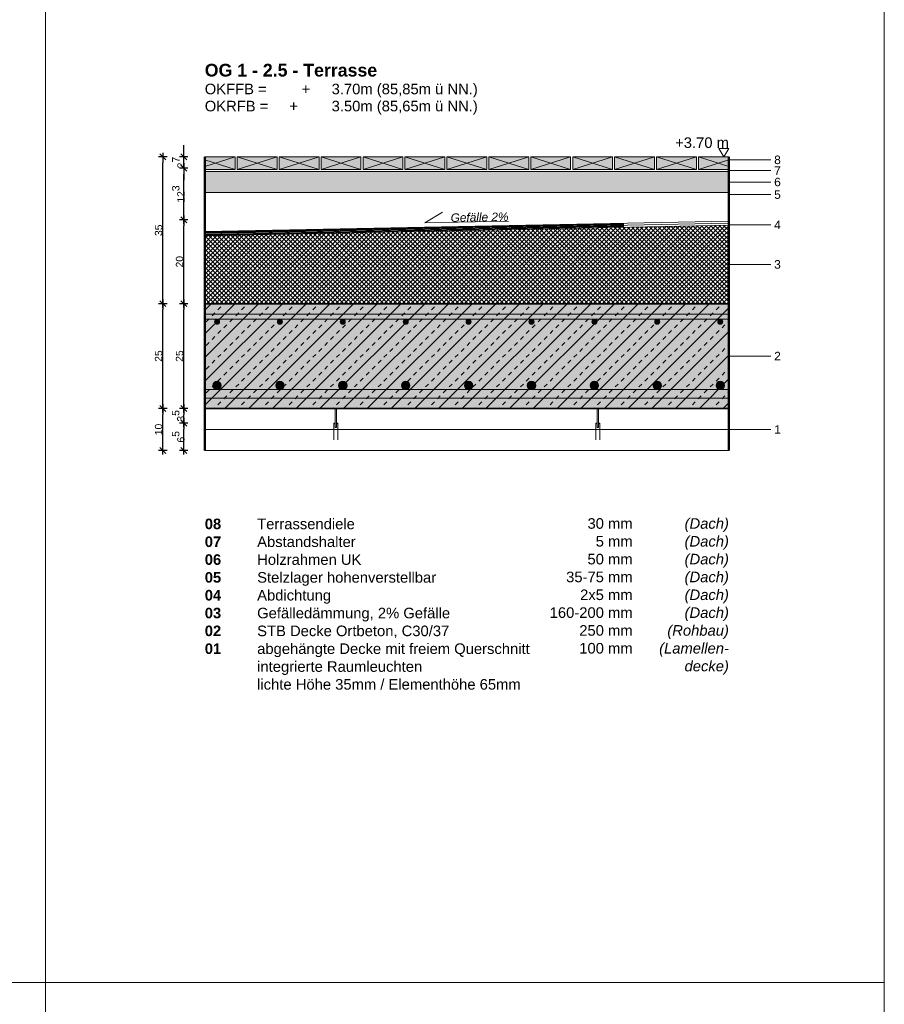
# Model space of a CAD drawing. Header units: metres. Extents: x 0.9 to 30.1, y -10.7 to 8.6.
# Tile 196 of 256: x 13.9 to 16, y -0.7 to 1.7. Entities that reach past the tile are written whole.
import ezdxf

# ---------------------------------------------------------------- set-up
doc = ezdxf.new("R2010")
doc.units = ezdxf.units.M
doc.header["$PDMODE"] = 1
doc.header["$PDSIZE"] = -2
doc.linetypes.add('Dash Style-37', pattern=[2.25, 1, -1.25])
for name, color, linetype, lineweight in [('021_Dachabdichtungsarbeiten-Belag auf Stelzlager', 7, 'Continuous', 13), ('Bemaßung', 7, 'Continuous', 9), ('Keine', 7, 'Continuous', 9)]:
    doc.layers.add(name, color=color, linetype=linetype, lineweight=lineweight)
doc.styles.add('Arial', font='arial.ttf')
doc.styles.add('Arial (bold)', font='arialbd.ttf')
doc.styles.add('Arial (italic)', font='ariali.ttf')
doc.dimstyles.new('boris100', dxfattribs={"dimtxt": 17.652669, "dimasz": 0.001414, "dimexe": 0.001, "dimexo": 0.01, "dimgap": 0.0001, "dimtad": 1, "dimdec": 4, "dimtxsty": 'Arial', "dimblk": 'VW_SLASH', "dimblk1": 'VW_SLASH', "dimblk2": 'VW_SLASH', "dimcen": 0, "dimdle": 0.001, "dimadec": 3, "dimazin": 0, "dimtfac": 0.8, "dimtdec": 4, "dimtix": 1, "dimtmove": 0, "dimatfit": 0, "dimldrblk": 'VW_FILLEDARROW', "dimfxl": 0.001, "dimfxlon": 1, "dimfrac": 2, "dimtolj": 1, "dimarcsym": 0})

# ---------------------------------------------------------------- blocks, each defined once
blk = doc.blocks.new('Group-16')
at = {"layer": '021_Dachabdichtungsarbeiten-Belag auf Stelzlager', "linetype": 'Continuous', "lineweight": 0, "transparency": 33554687}
blk.add_hatch(color=7, dxfattribs=at).paths.add_polyline_path([(14.3794, 1.3689), (14.4519, 1.3689), (14.4519, 1.3389), (14.3794, 1.3389)])
at = {"layer": '021_Dachabdichtungsarbeiten-Belag auf Stelzlager', "color": 8, "linetype": 'Continuous', "lineweight": 9, "transparency": 33554687}
for p, q in [((14.3794, 1.346), (14.4519, 1.3689)), ((14.3794, 1.3618), (14.4519, 1.3389))]:
    blk.add_line(p, q, dxfattribs=at)
at = {"layer": '021_Dachabdichtungsarbeiten-Belag auf Stelzlager', "color": 7, "linetype": 'Continuous', "lineweight": 18, "transparency": 33554687, "flags": 128}
blk.add_lwpolyline([(14.3794, 1.3689), (14.4519, 1.3689), (14.4519, 1.3389), (14.3794, 1.3389)], close=True, dxfattribs=at)
blk = doc.blocks.new('Group-17')
at = {"layer": '021_Dachabdichtungsarbeiten-Belag auf Stelzlager', "linetype": 'Continuous', "lineweight": 0, "transparency": 33554687}
blk.add_hatch(color=7, dxfattribs=at).paths.add_polyline_path([(15.2569, 1.3689), (15.3519, 1.3689), (15.3519, 1.3389), (15.2569, 1.3389)])
at = {"layer": '021_Dachabdichtungsarbeiten-Belag auf Stelzlager', "color": 8, "linetype": 'Continuous', "lineweight": 9, "transparency": 33554687}
for p, q in [((15.2569, 1.3689), (15.3519, 1.3389)), ((15.2569, 1.3389), (15.3519, 1.3689))]:
    blk.add_line(p, q, dxfattribs=at)
at = {"layer": '021_Dachabdichtungsarbeiten-Belag auf Stelzlager', "color": 7, "linetype": 'Continuous', "lineweight": 18, "transparency": 33554687, "flags": 128}
blk.add_lwpolyline([(15.2569, 1.3689), (15.3519, 1.3689), (15.3519, 1.3389), (15.2569, 1.3389)], close=True, dxfattribs=at)
blk = doc.blocks.new('Group-18')
at = {"layer": '021_Dachabdichtungsarbeiten-Belag auf Stelzlager', "linetype": 'Continuous', "lineweight": 0, "transparency": 33554687}
blk.add_hatch(color=7, dxfattribs=at).paths.add_polyline_path([(15.3569, 1.3689), (15.4519, 1.3689), (15.4519, 1.3389), (15.3569, 1.3389)])
at = {"layer": '021_Dachabdichtungsarbeiten-Belag auf Stelzlager', "color": 8, "linetype": 'Continuous', "lineweight": 9, "transparency": 33554687}
for p, q in [((15.3569, 1.3689), (15.4519, 1.3389)), ((15.3569, 1.3389), (15.4519, 1.3689))]:
    blk.add_line(p, q, dxfattribs=at)
at = {"layer": '021_Dachabdichtungsarbeiten-Belag auf Stelzlager', "color": 7, "linetype": 'Continuous', "lineweight": 18, "transparency": 33554687, "flags": 128}
blk.add_lwpolyline([(15.3569, 1.3689), (15.4519, 1.3689), (15.4519, 1.3389), (15.3569, 1.3389)], close=True, dxfattribs=at)
blk = doc.blocks.new('Group-19')
at = {"layer": '021_Dachabdichtungsarbeiten-Belag auf Stelzlager', "linetype": 'Continuous', "lineweight": 0, "transparency": 33554687}
blk.add_hatch(color=7, dxfattribs=at).paths.add_polyline_path([(15.4569, 1.3689), (15.5519, 1.3689), (15.5519, 1.3389), (15.4569, 1.3389)])
at = {"layer": '021_Dachabdichtungsarbeiten-Belag auf Stelzlager', "color": 8, "linetype": 'Continuous', "lineweight": 9, "transparency": 33554687}
for p, q in [((15.4569, 1.3689), (15.5519, 1.3389)), ((15.4569, 1.3389), (15.5519, 1.3689))]:
    blk.add_line(p, q, dxfattribs=at)
at = {"layer": '021_Dachabdichtungsarbeiten-Belag auf Stelzlager', "color": 7, "linetype": 'Continuous', "lineweight": 18, "transparency": 33554687, "flags": 128}
blk.add_lwpolyline([(15.4569, 1.3689), (15.5519, 1.3689), (15.5519, 1.3389), (15.4569, 1.3389)], close=True, dxfattribs=at)
blk = doc.blocks.new('Group-20')
at = {"layer": '021_Dachabdichtungsarbeiten-Belag auf Stelzlager', "linetype": 'Continuous', "lineweight": 0, "transparency": 33554687}
blk.add_hatch(color=7, dxfattribs=at).paths.add_polyline_path([(15.5569, 1.3689), (15.6294, 1.3689), (15.6294, 1.3389), (15.5569, 1.3389)])
at = {"layer": '021_Dachabdichtungsarbeiten-Belag auf Stelzlager', "color": 8, "linetype": 'Continuous', "lineweight": 9, "transparency": 33554687}
for p, q in [((15.5569, 1.3689), (15.6294, 1.346)), ((15.5569, 1.3389), (15.6294, 1.3618))]:
    blk.add_line(p, q, dxfattribs=at)
at = {"layer": '021_Dachabdichtungsarbeiten-Belag auf Stelzlager', "color": 7, "linetype": 'Continuous', "lineweight": 18, "transparency": 33554687, "flags": 128}
blk.add_lwpolyline([(15.5569, 1.3689), (15.6294, 1.3689), (15.6294, 1.3389), (15.5569, 1.3389)], close=True, dxfattribs=at)
blk = doc.blocks.new('Group-21')
at = {"layer": '021_Dachabdichtungsarbeiten-Belag auf Stelzlager', "linetype": 'Continuous', "lineweight": 0, "transparency": 33554687}
blk.add_hatch(color=7, dxfattribs=at).paths.add_polyline_path([(14.9569, 1.3689), (15.0519, 1.3689), (15.0519, 1.3389), (14.9569, 1.3389)])
at = {"layer": '021_Dachabdichtungsarbeiten-Belag auf Stelzlager', "color": 8, "linetype": 'Continuous', "lineweight": 9, "transparency": 33554687}
for p, q in [((14.9569, 1.3689), (15.0519, 1.3389)), ((14.9569, 1.3389), (15.0519, 1.3689))]:
    blk.add_line(p, q, dxfattribs=at)
at = {"layer": '021_Dachabdichtungsarbeiten-Belag auf Stelzlager', "color": 7, "linetype": 'Continuous', "lineweight": 18, "transparency": 33554687, "flags": 128}
blk.add_lwpolyline([(14.9569, 1.3689), (15.0519, 1.3689), (15.0519, 1.3389), (14.9569, 1.3389)], close=True, dxfattribs=at)
blk = doc.blocks.new('Group-22')
at = {"layer": '021_Dachabdichtungsarbeiten-Belag auf Stelzlager', "linetype": 'Continuous', "lineweight": 0, "transparency": 33554687}
blk.add_hatch(color=7, dxfattribs=at).paths.add_polyline_path([(15.0569, 1.3689), (15.1519, 1.3689), (15.1519, 1.3389), (15.0569, 1.3389)])
at = {"layer": '021_Dachabdichtungsarbeiten-Belag auf Stelzlager', "color": 8, "linetype": 'Continuous', "lineweight": 9, "transparency": 33554687}
for p, q in [((15.0569, 1.3689), (15.1519, 1.3389)), ((15.0569, 1.3389), (15.1519, 1.3689))]:
    blk.add_line(p, q, dxfattribs=at)
at = {"layer": '021_Dachabdichtungsarbeiten-Belag auf Stelzlager', "color": 7, "linetype": 'Continuous', "lineweight": 18, "transparency": 33554687, "flags": 128}
blk.add_lwpolyline([(15.0569, 1.3689), (15.1519, 1.3689), (15.1519, 1.3389), (15.0569, 1.3389)], close=True, dxfattribs=at)
blk = doc.blocks.new('Group-23')
at = {"layer": '021_Dachabdichtungsarbeiten-Belag auf Stelzlager', "linetype": 'Continuous', "lineweight": 0, "transparency": 33554687}
blk.add_hatch(color=7, dxfattribs=at).paths.add_polyline_path([(15.1569, 1.3689), (15.2519, 1.3689), (15.2519, 1.3389), (15.1569, 1.3389)])
at = {"layer": '021_Dachabdichtungsarbeiten-Belag auf Stelzlager', "color": 8, "linetype": 'Continuous', "lineweight": 9, "transparency": 33554687}
for p, q in [((15.1569, 1.3689), (15.2519, 1.3389)), ((15.1569, 1.3389), (15.2519, 1.3689))]:
    blk.add_line(p, q, dxfattribs=at)
at = {"layer": '021_Dachabdichtungsarbeiten-Belag auf Stelzlager', "color": 7, "linetype": 'Continuous', "lineweight": 18, "transparency": 33554687, "flags": 128}
blk.add_lwpolyline([(15.1569, 1.3689), (15.2519, 1.3689), (15.2519, 1.3389), (15.1569, 1.3389)], close=True, dxfattribs=at)
blk = doc.blocks.new('Group-24')
at = {"layer": '021_Dachabdichtungsarbeiten-Belag auf Stelzlager', "linetype": 'Continuous', "lineweight": 0, "transparency": 33554687}
blk.add_hatch(color=7, dxfattribs=at).paths.add_polyline_path([(14.6569, 1.3689), (14.7519, 1.3689), (14.7519, 1.3389), (14.6569, 1.3389)])
at = {"layer": '021_Dachabdichtungsarbeiten-Belag auf Stelzlager', "color": 8, "linetype": 'Continuous', "lineweight": 9, "transparency": 33554687}
for p, q in [((14.6569, 1.3689), (14.7519, 1.3389)), ((14.6569, 1.3389), (14.7519, 1.3689))]:
    blk.add_line(p, q, dxfattribs=at)
at = {"layer": '021_Dachabdichtungsarbeiten-Belag auf Stelzlager', "color": 7, "linetype": 'Continuous', "lineweight": 18, "transparency": 33554687, "flags": 128}
blk.add_lwpolyline([(14.6569, 1.3689), (14.7519, 1.3689), (14.7519, 1.3389), (14.6569, 1.3389)], close=True, dxfattribs=at)
blk = doc.blocks.new('Group-25')
at = {"layer": '021_Dachabdichtungsarbeiten-Belag auf Stelzlager', "linetype": 'Continuous', "lineweight": 0, "transparency": 33554687}
blk.add_hatch(color=7, dxfattribs=at).paths.add_polyline_path([(14.7569, 1.3689), (14.8519, 1.3689), (14.8519, 1.3389), (14.7569, 1.3389)])
at = {"layer": '021_Dachabdichtungsarbeiten-Belag auf Stelzlager', "color": 8, "linetype": 'Continuous', "lineweight": 9, "transparency": 33554687}
for p, q in [((14.7569, 1.3689), (14.8519, 1.3389)), ((14.7569, 1.3389), (14.8519, 1.3689))]:
    blk.add_line(p, q, dxfattribs=at)
at = {"layer": '021_Dachabdichtungsarbeiten-Belag auf Stelzlager', "color": 7, "linetype": 'Continuous', "lineweight": 18, "transparency": 33554687, "flags": 128}
blk.add_lwpolyline([(14.7569, 1.3689), (14.8519, 1.3689), (14.8519, 1.3389), (14.7569, 1.3389)], close=True, dxfattribs=at)
blk = doc.blocks.new('Group-26')
at = {"layer": '021_Dachabdichtungsarbeiten-Belag auf Stelzlager', "linetype": 'Continuous', "lineweight": 0, "transparency": 33554687}
blk.add_hatch(color=7, dxfattribs=at).paths.add_polyline_path([(14.8569, 1.3689), (14.9519, 1.3689), (14.9519, 1.3389), (14.8569, 1.3389)])
at = {"layer": '021_Dachabdichtungsarbeiten-Belag auf Stelzlager', "color": 8, "linetype": 'Continuous', "lineweight": 9, "transparency": 33554687}
for p, q in [((14.8569, 1.3689), (14.9519, 1.3389)), ((14.8569, 1.3389), (14.9519, 1.3689))]:
    blk.add_line(p, q, dxfattribs=at)
at = {"layer": '021_Dachabdichtungsarbeiten-Belag auf Stelzlager', "color": 7, "linetype": 'Continuous', "lineweight": 18, "transparency": 33554687, "flags": 128}
blk.add_lwpolyline([(14.8569, 1.3689), (14.9519, 1.3689), (14.9519, 1.3389), (14.8569, 1.3389)], close=True, dxfattribs=at)
blk = doc.blocks.new('Group-27')
at = {"layer": '021_Dachabdichtungsarbeiten-Belag auf Stelzlager', "linetype": 'Continuous', "lineweight": 0, "transparency": 33554687}
blk.add_hatch(color=7, dxfattribs=at).paths.add_polyline_path([(14.4569, 1.3689), (14.5519, 1.3689), (14.5519, 1.3389), (14.4569, 1.3389)])
at = {"layer": '021_Dachabdichtungsarbeiten-Belag auf Stelzlager', "color": 8, "linetype": 'Continuous', "lineweight": 9, "transparency": 33554687}
for p, q in [((14.4569, 1.3689), (14.5519, 1.3389)), ((14.4569, 1.3389), (14.5519, 1.3689))]:
    blk.add_line(p, q, dxfattribs=at)
at = {"layer": '021_Dachabdichtungsarbeiten-Belag auf Stelzlager', "color": 7, "linetype": 'Continuous', "lineweight": 18, "transparency": 33554687, "flags": 128}
blk.add_lwpolyline([(14.4569, 1.3689), (14.5519, 1.3689), (14.5519, 1.3389), (14.4569, 1.3389)], close=True, dxfattribs=at)
blk = doc.blocks.new('Group-28')
at = {"layer": '021_Dachabdichtungsarbeiten-Belag auf Stelzlager', "linetype": 'Continuous', "lineweight": 0, "transparency": 33554687}
blk.add_hatch(color=7, dxfattribs=at).paths.add_polyline_path([(14.5569, 1.3689), (14.6519, 1.3689), (14.6519, 1.3389), (14.5569, 1.3389)])
at = {"layer": '021_Dachabdichtungsarbeiten-Belag auf Stelzlager', "color": 8, "linetype": 'Continuous', "lineweight": 9, "transparency": 33554687}
for p, q in [((14.5569, 1.3689), (14.6519, 1.3389)), ((14.5569, 1.3389), (14.6519, 1.3689))]:
    blk.add_line(p, q, dxfattribs=at)
at = {"layer": '021_Dachabdichtungsarbeiten-Belag auf Stelzlager', "color": 7, "linetype": 'Continuous', "lineweight": 18, "transparency": 33554687, "flags": 128}
blk.add_lwpolyline([(14.5569, 1.3689), (14.6519, 1.3689), (14.6519, 1.3389), (14.5569, 1.3389)], close=True, dxfattribs=at)
blk = doc.blocks.new('VW_SLASH')
at = {"color": 0, "linetype": 'ByBlock', "lineweight": -2, "transparency": 16777216}
blk.add_line((0.71, 0), (-1, 0), dxfattribs=at)
at = {"color": 0, "linetype": 'Continuous', "lineweight": 20, "transparency": 16777216, "flags": 128}
blk.add_lwpolyline([(0.5, 0.5), (-0.5, -0.5)], dxfattribs=at)
blk = doc.blocks.new('*D99')
at = {"layer": 'Bemaßung', "color": 0, "lineweight": -2}
for p, q in [((14.3294, 1.383), (14.3294, 1.3972)), ((14.3394, 1.3689), (14.3194, 1.3689)), ((14.3294, 1.3419), (14.3294, 1.3689)), ((14.3394, 1.3419), (14.3194, 1.3419)), ((14.3294, 1.3278), (14.3294, 1.3136))]:
    blk.add_line(p, q, dxfattribs=at)
at = {"layer": 'Defpoints', "color": 0}
for p in [(14.3294, 1.3689), (14.3794, 1.3689), (14.3794, 1.3419)]:
    blk.add_point(p, dxfattribs=at)
at = {"layer": 'Bemaßung', "color": 0, "lineweight": -2, "xscale": 0.014138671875, "yscale": 0.014138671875, "zscale": 0.014138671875}
for p, rotation in [((14.3294, 1.3689), 270), ((14.3294, 1.3419), 90)]:
    blk.add_blockref('VW_SLASH', p, dxfattribs=dict(at, rotation=rotation))
at = {"layer": 'Bemaßung', "color": 0, "insert": (14.3167, 1.3554), "char_height": 0.017653, "attachment_point": 5, "rotation": 90, "style": 'Arial'}
blk.add_mtext('\\A1;2\\S7^ ;', dxfattribs=at)
blk = doc.blocks.new('VW_FILLEDARROW')
at = {"linetype": 'Continuous', "lineweight": 5, "true_color": 0xb9b9b9, "transparency": 16777216}
h = blk.add_hatch(dxfattribs=at)
h.set_pattern_fill('Dämm', color=9, style=0, pattern_type=2)
h.set_pattern_definition([(-45, (0, 0), (0.00053033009, 0.00053033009), []), (-135, (0, 0), (0.00053033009, -0.00053033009), [])])
h.paths.add_polyline_path([(-2.25, 0.6), (0, 0), (-2.25, -0.6)])
at = {"color": 0, "linetype": 'Continuous', "lineweight": 5, "transparency": 16777216, "flags": 128}
blk.add_lwpolyline([(-2.25, 0.6), (0, 0), (-2.25, -0.6)], close=True, dxfattribs=at)
blk = doc.blocks.new('*D100')
at = {"layer": 'Bemaßung', "color": 0, "lineweight": -2}
for p, q in [((14.3394, 1.3419), (14.3194, 1.3419)), ((14.3294, 1.233), (14.3294, 1.3278)), ((14.3394, 1.2189), (14.3194, 1.2189))]:
    blk.add_line(p, q, dxfattribs=at)
at = {"layer": 'Defpoints', "color": 0}
for p in [(14.3294, 1.3419), (14.3794, 1.3419), (14.3794, 1.2189)]:
    blk.add_point(p, dxfattribs=at)
at = {"layer": 'Bemaßung', "color": 0, "lineweight": -2, "xscale": 0.014138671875, "yscale": 0.014138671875, "zscale": 0.014138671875}
for p, rotation in [((14.3294, 1.3419), 90), ((14.3294, 1.2189), 270)]:
    blk.add_blockref('VW_SLASH', p, dxfattribs=dict(at, rotation=rotation))
at = {"layer": 'Bemaßung', "color": 0, "insert": (14.3164, 1.2804), "char_height": 0.017653, "attachment_point": 5, "rotation": 90, "style": 'Arial'}
blk.add_mtext('\\A1;12\\S3^ ;', dxfattribs=at)
blk = doc.blocks.new('*D101')
at = {"layer": 'Bemaßung', "color": 0, "lineweight": -2}
for p, q in [((14.3394, 1.2189), (14.3194, 1.2189)), ((14.3294, 1.033), (14.3294, 1.2048)), ((14.3394, 1.0189), (14.3194, 1.0189))]:
    blk.add_line(p, q, dxfattribs=at)
at = {"layer": 'Defpoints', "color": 0}
for p in [(14.3294, 1.2189), (14.3794, 1.2189), (14.3794, 1.0189)]:
    blk.add_point(p, dxfattribs=at)
at = {"layer": 'Bemaßung', "color": 0, "lineweight": -2, "xscale": 0.014138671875, "yscale": 0.014138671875, "zscale": 0.014138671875}
for p, rotation in [((14.3294, 1.2189), 90), ((14.3294, 1.0189), 270)]:
    blk.add_blockref('VW_SLASH', p, dxfattribs=dict(at, rotation=rotation))
at = {"layer": 'Bemaßung', "color": 0, "insert": (14.3194, 1.1189), "char_height": 0.01765, "attachment_point": 5, "rotation": 90, "style": 'Arial'}
blk.add_mtext('\\A1;20', dxfattribs=at)
blk = doc.blocks.new('*D102')
at = {"layer": 'Bemaßung', "color": 0, "lineweight": -2}
for p, q in [((14.3394, 1.0189), (14.3194, 1.0189)), ((14.3294, 0.783), (14.3294, 1.0048)), ((14.3394, 0.7689), (14.3194, 0.7689))]:
    blk.add_line(p, q, dxfattribs=at)
at = {"layer": 'Defpoints', "color": 0}
for p in [(14.3294, 1.0189), (14.3794, 1.0189), (14.3794, 0.7689)]:
    blk.add_point(p, dxfattribs=at)
at = {"layer": 'Bemaßung', "color": 0, "lineweight": -2, "xscale": 0.014138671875, "yscale": 0.014138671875, "zscale": 0.014138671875}
for p, rotation in [((14.3294, 1.0189), 90), ((14.3294, 0.7689), 270)]:
    blk.add_blockref('VW_SLASH', p, dxfattribs=dict(at, rotation=rotation))
at = {"layer": 'Bemaßung', "color": 0, "insert": (14.3194, 0.8939), "char_height": 0.01765, "attachment_point": 5, "rotation": 90, "style": 'Arial'}
blk.add_mtext('\\A1;25', dxfattribs=at)
blk = doc.blocks.new('*D103')
at = {"layer": 'Bemaßung', "color": 0, "lineweight": -2}
for p, q in [((14.3394, 0.7689), (14.3194, 0.7689)), ((14.3294, 0.748), (14.3294, 0.7548)), ((14.3394, 0.7339), (14.3194, 0.7339))]:
    blk.add_line(p, q, dxfattribs=at)
at = {"layer": 'Defpoints', "color": 0}
for p in [(14.3294, 0.7689), (14.3794, 0.7689), (14.6869, 0.7339)]:
    blk.add_point(p, dxfattribs=at)
at = {"layer": 'Bemaßung', "color": 0, "lineweight": -2, "xscale": 0.014138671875, "yscale": 0.014138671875, "zscale": 0.014138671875}
for p, rotation in [((14.3294, 0.7689), 90), ((14.3294, 0.7339), 270)]:
    blk.add_blockref('VW_SLASH', p, dxfattribs=dict(at, rotation=rotation))
at = {"layer": 'Bemaßung', "color": 0, "insert": (14.3164, 0.7514), "char_height": 0.017653, "attachment_point": 5, "rotation": 90, "style": 'Arial'}
blk.add_mtext('\\A1;3\\S5^ ;', dxfattribs=at)
blk = doc.blocks.new('*D104')
at = {"layer": 'Bemaßung', "color": 0, "lineweight": -2}
for p, q in [((14.3394, 0.7339), (14.3194, 0.7339)), ((14.3294, 0.683), (14.3294, 0.7198)), ((14.3394, 0.6689), (14.3194, 0.6689))]:
    blk.add_line(p, q, dxfattribs=at)
at = {"layer": 'Defpoints', "color": 0}
for p in [(14.3294, 0.7339), (14.6869, 0.7339), (14.3794, 0.6689)]:
    blk.add_point(p, dxfattribs=at)
at = {"layer": 'Bemaßung', "color": 0, "lineweight": -2, "xscale": 0.014138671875, "yscale": 0.014138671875, "zscale": 0.014138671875}
for p, rotation in [((14.3294, 0.7339), 90), ((14.3294, 0.6689), 270)]:
    blk.add_blockref('VW_SLASH', p, dxfattribs=dict(at, rotation=rotation))
at = {"layer": 'Bemaßung', "color": 0, "insert": (14.3164, 0.7014), "char_height": 0.017653, "attachment_point": 5, "rotation": 90, "style": 'Arial'}
blk.add_mtext('\\A1;6\\S5^ ;', dxfattribs=at)
blk = doc.blocks.new('*D165')
at = {"layer": 'Bemaßung', "color": 0, "lineweight": -2}
for p, q in [((14.2894, 1.3689), (14.2694, 1.3689)), ((14.2794, 1.033), (14.2794, 1.3548)), ((14.2894, 1.0189), (14.2694, 1.0189))]:
    blk.add_line(p, q, dxfattribs=at)
at = {"layer": 'Defpoints', "color": 0}
for p in [(14.2794, 1.3689), (14.3794, 1.3689), (14.3794, 1.0189)]:
    blk.add_point(p, dxfattribs=at)
at = {"layer": 'Bemaßung', "color": 0, "lineweight": -2, "xscale": 0.014138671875, "yscale": 0.014138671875, "zscale": 0.014138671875}
for p, rotation in [((14.2794, 1.3689), 90), ((14.2794, 1.0189), 270)]:
    blk.add_blockref('VW_SLASH', p, dxfattribs=dict(at, rotation=rotation))
at = {"layer": 'Bemaßung', "color": 0, "insert": (14.2694, 1.1939), "char_height": 0.01765, "attachment_point": 5, "rotation": 90, "style": 'Arial'}
blk.add_mtext('\\A1;35', dxfattribs=at)
blk = doc.blocks.new('*D166')
at = {"layer": 'Bemaßung', "color": 0, "lineweight": -2}
for p, q in [((14.2894, 1.0189), (14.2694, 1.0189)), ((14.2794, 0.783), (14.2794, 1.0048)), ((14.2894, 0.7689), (14.2694, 0.7689))]:
    blk.add_line(p, q, dxfattribs=at)
at = {"layer": 'Defpoints', "color": 0}
for p in [(14.2794, 1.0189), (14.3794, 1.0189), (14.3794, 0.7689)]:
    blk.add_point(p, dxfattribs=at)
at = {"layer": 'Bemaßung', "color": 0, "lineweight": -2, "xscale": 0.014138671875, "yscale": 0.014138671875, "zscale": 0.014138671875}
for p, rotation in [((14.2794, 1.0189), 90), ((14.2794, 0.7689), 270)]:
    blk.add_blockref('VW_SLASH', p, dxfattribs=dict(at, rotation=rotation))
at = {"layer": 'Bemaßung', "color": 0, "insert": (14.2694, 0.8939), "char_height": 0.01765, "attachment_point": 5, "rotation": 90, "style": 'Arial'}
blk.add_mtext('\\A1;25', dxfattribs=at)
blk = doc.blocks.new('*D167')
at = {"layer": 'Bemaßung', "color": 0, "lineweight": -2}
for p, q in [((14.2894, 0.7689), (14.2694, 0.7689)), ((14.2794, 0.683), (14.2794, 0.7548)), ((14.2894, 0.6689), (14.2694, 0.6689))]:
    blk.add_line(p, q, dxfattribs=at)
at = {"layer": 'Defpoints', "color": 0}
for p in [(14.2794, 0.7689), (14.3794, 0.7689), (14.3794, 0.6689)]:
    blk.add_point(p, dxfattribs=at)
at = {"layer": 'Bemaßung', "color": 0, "lineweight": -2, "xscale": 0.014138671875, "yscale": 0.014138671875, "zscale": 0.014138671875}
for p, rotation in [((14.2794, 0.7689), 90), ((14.2794, 0.6689), 270)]:
    blk.add_blockref('VW_SLASH', p, dxfattribs=dict(at, rotation=rotation))
at = {"layer": 'Bemaßung', "color": 0, "insert": (14.2694, 0.7189), "char_height": 0.01765, "attachment_point": 5, "rotation": 90, "style": 'Arial'}
blk.add_mtext('\\A1;10', dxfattribs=at)

msp = doc.modelspace()

# ---------------------------------------------------------------- hatches: boundary and pattern name
at = {"layer": '021_Dachabdichtungsarbeiten-Belag auf Stelzlager', "linetype": 'Continuous', "lineweight": 0, "true_color": 0xf3efea, "transparency": 33554687}
msp.add_hatch(color=7, dxfattribs=at).paths.add_polyline_path([(14.3794, 1.33391), (15.6294, 1.33391), (15.6294, 1.28391), (14.3794, 1.28391)])
at = {"layer": 'Keine', "linetype": 'Continuous', "lineweight": 0, "true_color": 0xdddddd, "transparency": 33554687}
for points in [[(14.3794, 0.99391), (14.3794, 0.98191), (15.6294, 0.98191), (15.6294, 0.99391)], [(14.3794, 0.81391), (14.3794, 0.79391), (15.6294, 0.79391), (15.6294, 0.81391)]]:
    msp.add_hatch(color=254, dxfattribs=at).paths.add_polyline_path(points)
h = msp.add_hatch(color=254, dxfattribs=at)
edge = h.paths.add_edge_path()
edge.add_arc((14.40866, 0.97591), 0.006, 0, 360)
h = msp.add_hatch(color=254, dxfattribs=at)
edge = h.paths.add_edge_path()
edge.add_arc((14.55866, 0.97591), 0.006, 0, 360)
h = msp.add_hatch(color=254, dxfattribs=at)
edge = h.paths.add_edge_path()
edge.add_arc((14.70866, 0.97591), 0.006, 0, 360)
h = msp.add_hatch(color=254, dxfattribs=at)
edge = h.paths.add_edge_path()
edge.add_arc((14.85866, 0.97591), 0.006, 0, 360)
h = msp.add_hatch(color=254, dxfattribs=at)
edge = h.paths.add_edge_path()
edge.add_arc((15.00866, 0.97591), 0.006, 0, 360)
h = msp.add_hatch(color=254, dxfattribs=at)
edge = h.paths.add_edge_path()
edge.add_arc((15.15866, 0.97591), 0.006, 0, 360)
h = msp.add_hatch(color=254, dxfattribs=at)
edge = h.paths.add_edge_path()
edge.add_arc((15.30866, 0.97591), 0.006, 0, 360)
h = msp.add_hatch(color=254, dxfattribs=at)
edge = h.paths.add_edge_path()
edge.add_arc((15.45866, 0.97591), 0.006, 0, 360)
h = msp.add_hatch(color=254, dxfattribs=at)
edge = h.paths.add_edge_path()
edge.add_arc((15.60866, 0.97591), 0.006, 0, 360)
h = msp.add_hatch(color=254, dxfattribs=at)
edge = h.paths.add_edge_path()
edge.add_arc((14.40866, 0.82391), 0.01, 0, 360)
h = msp.add_hatch(color=254, dxfattribs=at)
edge = h.paths.add_edge_path()
edge.add_arc((14.55866, 0.82391), 0.01, 0, 360)
h = msp.add_hatch(color=254, dxfattribs=at)
edge = h.paths.add_edge_path()
edge.add_arc((14.70866, 0.82391), 0.01, 0, 360)
h = msp.add_hatch(color=254, dxfattribs=at)
edge = h.paths.add_edge_path()
edge.add_arc((14.85866, 0.82391), 0.01, 0, 360)
h = msp.add_hatch(color=254, dxfattribs=at)
edge = h.paths.add_edge_path()
edge.add_arc((15.00866, 0.82391), 0.01, 0, 360)
h = msp.add_hatch(color=254, dxfattribs=at)
edge = h.paths.add_edge_path()
edge.add_arc((15.15866, 0.82391), 0.01, 0, 360)
h = msp.add_hatch(color=254, dxfattribs=at)
edge = h.paths.add_edge_path()
edge.add_arc((15.30866, 0.82391), 0.01, 0, 360)
h = msp.add_hatch(color=254, dxfattribs=at)
edge = h.paths.add_edge_path()
edge.add_arc((15.45866, 0.82391), 0.01, 0, 360)
h = msp.add_hatch(color=254, dxfattribs=at)
edge = h.paths.add_edge_path()
edge.add_arc((15.60866, 0.82391), 0.01, 0, 360)

# ---------------------------------------------------------------- linework, layer by layer
at = {"layer": '021_Dachabdichtungsarbeiten-Belag auf Stelzlager', "color": 8, "linetype": 'Continuous', "lineweight": 9, "transparency": 33554687, "flags": 128}
msp.add_lwpolyline([(14.3794, 1.33391), (15.6294, 1.33391), (15.6294, 1.28391), (14.3794, 1.28391)], close=True, dxfattribs=at)
at = {"layer": 'Keine', "color": 253, "linetype": 'Continuous', "lineweight": 9, "true_color": 0xaaaaaa, "transparency": 33554687}
for p, q in [((15.7294, 1.3618), (15.6294, 1.3618)), ((15.7294, 1.33631), (15.6294, 1.33631)), ((15.7294, 1.30891), (15.6294, 1.30891)), ((15.7294, 1.27891), (15.6294, 1.27891)), ((15.7294, 1.11241), (15.6294, 1.11241)), ((15.7294, 0.89391), (15.6294, 0.89391))]:
    msp.add_line(p, q, dxfattribs=at)
at = {"layer": 'Keine', "color": 255, "flags": 128}
for points in [[(12, 1.8), (14, 1.8), (14, -0.6), (12, -0.6)], [(12, -0.6), (14, -0.6), (14, -3), (12, -3)], [(14, -0.6), (16, -0.6), (16, -3), (14, -3)]]:
    msp.add_lwpolyline(points, close=True, dxfattribs=at)
at = {"layer": 'Keine', "color": 7, "linetype": 'Continuous', "lineweight": 13, "transparency": 33554687, "flags": 128}
msp.add_lwpolyline([(15.60544, 1.38891), (15.61742, 1.36891), (15.6294, 1.38891)], close=True, dxfattribs=at)
at = {"layer": 'Keine', "color": 9, "linetype": 'Continuous', "lineweight": 13, "transparency": 33554687, "flags": 128}
for points in [[(14.3794, 0.99391), (14.3794, 0.98191), (15.6294, 0.98191), (15.6294, 0.99391)], [(14.3794, 0.81391), (14.3794, 0.79391), (15.6294, 0.79391), (15.6294, 0.81391)]]:
    msp.add_lwpolyline(points, close=True, dxfattribs=at)
at = {"layer": 'Keine', "color": 9, "linetype": 'Continuous', "lineweight": 13, "transparency": 33554687}
for centre, radius in [((14.40866, 0.97591), 0.006), ((14.55866, 0.97591), 0.006), ((14.70866, 0.97591), 0.006), ((14.85866, 0.97591), 0.006), ((15.00866, 0.97591), 0.006), ((15.15866, 0.97591), 0.006), ((15.30866, 0.97591), 0.006), ((15.45866, 0.97591), 0.006), ((15.60866, 0.97591), 0.006), ((14.40866, 0.82391), 0.01), ((14.55866, 0.82391), 0.01), ((14.70866, 0.82391), 0.01), ((14.85866, 0.82391), 0.01), ((15.00866, 0.82391), 0.01), ((15.15866, 0.82391), 0.01), ((15.30866, 0.82391), 0.01), ((15.45866, 0.82391), 0.01), ((15.60866, 0.82391), 0.01)]:
    msp.add_circle(centre, radius, dxfattribs=at)

# ---------------------------------------------------------------- block references
at = {"layer": '021_Dachabdichtungsarbeiten-Belag auf Stelzlager', "color": 7, "transparency": 33554687}
for name in ['Group-16', 'Group-27', 'Group-28', 'Group-24', 'Group-25', 'Group-26', 'Group-21', 'Group-22', 'Group-23', 'Group-17', 'Group-18', 'Group-19', 'Group-20']:
    msp.add_blockref(name, (0, 0), dxfattribs=at)

# ---------------------------------------------------------------- texts
at = {"layer": 'Keine', "color": 7, "transparency": 33554687}
for s, insert, char_height, attachment_point, line_spacing_factor, style in [('OG 1 - 2.5 - Terrasse', (14.3794, 1.59089), 0.0302617, 1, 0.994404, 'Arial (bold)'), ('\\pxt1.154;OKFFB =^I   +^I3.70m (85,85m ü NN.)\\POKRFB =^I+^I3.50m (85,65m ü NN.)', (14.3794, 1.54351), 0.0252181, 1, 0.969122, 'Arial'), ('8 ', (15.75317, 1.3618), 0.020374, 6, 0.969122, 'Arial'), ('7 ', (15.75317, 1.33631), 0.020374, 6, 0.969122, 'Arial'), ('6 ', (15.75317, 1.30891), 0.020374, 6, 0.969122, 'Arial'), ('5 ', (15.75317, 1.27891), 0.020374, 6, 0.969122, 'Arial'), ('4 ', (15.75317, 1.20691), 0.020374, 6, 0.969122, 'Arial'), ('3 ', (15.75317, 1.11241), 0.020374, 6, 0.969122, 'Arial'), ('2 ', (15.75317, 0.89391), 0.020374, 6, 0.969122, 'Arial'), ('1 ', (15.75317, 0.71891), 0.020374, 6, 0.969122, 'Arial')]:
    msp.add_mtext(s, dxfattribs=dict(at, insert=insert, char_height=char_height, attachment_point=attachment_point, line_spacing_factor=line_spacing_factor, style=style))
at = {"layer": 'Keine', "color": 7, "transparency": 33554687, "insert": (15.6294, 1.38997), "char_height": 0.025218, "attachment_point": 9, "rotation": 0.00136, "line_spacing_factor": 0.969122, "style": 'Arial'}
msp.add_mtext('+3.70 m', dxfattribs=at)
at = {"layer": 'Keine', "color": 7, "insert": (14.3794, 0.50632), "char_height": 0.0252181, "attachment_point": 1, "line_spacing_factor": 1.011258, "style": 'Arial (bold)'}
msp.add_mtext('\\pxt4.957;08{\\fArial|b0|i0|c0|p0; ^ITerrassendiele\\P}07{\\fArial|b0|i0|c0|p0;^IAbstandshalter\\P}06{\\fArial|b0|i0|c0|p0; ^I}{\\fArial|b0|i0|c0|p0;Holzrahmen UK}{\\fArial|b0|i0|c0|p0;\\P}05{\\fArial|b0|i0|c0|p0;^IStelzlager hohenverstellbar\\P}04{\\fArial|b0|i0|c0|p0; ^I}{\\fArial|b0|i0|c0|p0;Abdichtung\\P}03{\\fArial|b0|i0|c0|p0; ^I}{\\fArial|b0|i0|c0|p0;Gefälledämmung, 2% Gefälle}{\\fArial|b0|i0|c0|p0;\\P}02{\\fArial|b0|i0|c0|p0; ^ISTB Decke Ortbeton, C30/37\\P}01{\\fArial|b0|i0|c0|p0;^Iabgehängte Decke mit freiem Querschnitt\\P^Iintegrierte Raumleuchten\\P^Ilichte Höhe 35mm / Elementhöhe 65mm}', dxfattribs=at)
at = {"layer": 'Keine', "color": 7, "transparency": 33554687, "attachment_point": 3, "line_spacing_factor": 1.011258}
for s, insert, char_height, width, style in [('  30 mm\\P5 mm\\P50 mm\\P35-75 mm\\P2x5 mm\\P  160-200 mm\\P250 mm\\P100 mm', (15.39978, 0.50738), 0.0252181, 0.22, 'Arial'), ('(Dach)\\P(Dach)\\P(Dach)\\P(Dach)\\P(Dach)\\P(Dach)\\P(Rohbau)\\P(Lamellen-\\Pdecke)', (15.6294, 0.50738), 0.025218, 0.1763986, 'Arial (italic)')]:
    msp.add_mtext(s, dxfattribs=dict(at, insert=insert, char_height=char_height, width=width, style=style))

# ---------------------------------------------------------------- dimensions: what is measured, and where the dimension line sits
at = {"layer": 'Bemaßung'}
for base, p1, p2, text, override, picture, middle in [((14.3294, 1.36891), (14.3794, 1.34191), (14.3794, 1.36891), '2\\S7^ ;', {"dimtxt": 0.017653, "dimasz": 0.014139, "dimexe": 0.01, "dimgap": 0.001, "dimdec": 3, "dimpost": '<>', "dimtxsty": 'Arial', "dimdle": 0.01, "dimtmove": 2, "dimfxl": 0.01}, '*D99', (14.31674, 1.35541)), ((14.2794, 1.01891), (14.3794, 0.76891), (14.3794, 1.01891), '25', {"dimtxt": 0.017653, "dimasz": 0.014139, "dimexe": 0.01, "dimgap": 0.001, "dimpost": '<>', "dimtxsty": 'Arial', "dimdle": 0.01, "dimtmove": 2, "dimfxl": 0.01}, '*D166', (14.26939, 0.89391)), ((14.3294, 1.01891), (14.3794, 0.76891), (14.3794, 1.01891), '25', {"dimtxt": 0.017653, "dimasz": 0.014139, "dimexe": 0.01, "dimgap": 0.001, "dimdec": 3, "dimpost": '<>', "dimtxsty": 'Arial', "dimdle": 0.01, "dimtmove": 2, "dimfxl": 0.01}, '*D102', (14.31939, 0.89391))]:
    dim = msp.add_linear_dim(base=base, p1=p1, p2=p2, angle=270, text=text, dimstyle='boris100', override=override, dxfattribs=at)
    dim.commit()
    dim.dimension.update_dxf_attribs({"geometry": picture, "text_midpoint": middle})

# ---------------------------------------------------------------- wipeouts: each hides what was drawn before it
at = {"color": 255, "linetype": 'Continuous', "lineweight": 9, "transparency": 33554687}
for points in [[(15.6294, 1.21091), (14.3794, 1.18591), (14.3794, 1.18091), (15.6294, 1.20591)], [(15.6294, 0.66891), (14.3794, 0.66891), (14.3794, 0.71891), (15.6294, 0.71891)]]:
    msp.add_wipeout(points, dxfattribs=at).dxf.layer = 'Keine'

# ---------------------------------------------------------------- next in the draw order: hatches: boundary and pattern name
at = {"layer": 'Keine', "linetype": 'Continuous', "lineweight": 0, "true_color": 0x7f7f7f, "transparency": 33554687}
for points in [[(14.6869, 0.69391), (14.6874, 0.69391), (14.6874, 0.73341), (14.6964, 0.73341), (14.6964, 0.69391), (14.6969, 0.69391), (14.6969, 0.73391), (14.6869, 0.73391)], [(15.3219, 0.69391), (15.3214, 0.69391), (15.3214, 0.73341), (15.3124, 0.73341), (15.3124, 0.69391), (15.3119, 0.69391), (15.3119, 0.73391), (15.3219, 0.73391)]]:
    msp.add_hatch(color=8, dxfattribs=at).paths.add_polyline_path(points)

# ---------------------------------------------------------------- next in the draw order: linework, layer by layer
at = {"layer": 'Keine', "color": 7, "linetype": 'Dash Style-37', "lineweight": 35, "transparency": 33554687}
msp.add_line((14.3794, 1.18341), (15.6294, 1.20841), dxfattribs=at)
at = {"layer": 'Keine', "color": 7, "linetype": 'Continuous', "lineweight": 9, "transparency": 33554687}
msp.add_line((15.05853, 1.19449), (15.11852, 1.19569), dxfattribs=at)
msp.add_line((15.05853, 1.19449), (15.11852, 1.19569), dxfattribs=at)
at = {"layer": 'Keine', "color": 253, "linetype": 'Continuous', "lineweight": 9, "true_color": 0xaaaaaa, "transparency": 33554687}
msp.add_line((15.7294, 0.71891), (15.6294, 0.71891), dxfattribs=at)
at = {"layer": 'Keine', "color": 7, "linetype": 'Continuous', "lineweight": 9, "transparency": 33554687, "flags": 128}
for points in [[(15.6294, 1.21091), (14.3794, 1.18591), (14.3794, 1.18091), (15.6294, 1.20591)], [(15.6294, 0.66891), (14.3794, 0.66891), (14.3794, 0.71891), (15.6294, 0.71891)]]:
    msp.add_lwpolyline(points, close=True, dxfattribs=at)
at = {"layer": 'Keine', "color": 7, "linetype": 'Continuous', "lineweight": 13, "transparency": 33554687, "flags": 128}
for points in [[(14.6869, 0.69391), (14.6874, 0.69391), (14.6874, 0.73341), (14.6964, 0.73341), (14.6964, 0.69391), (14.6969, 0.69391), (14.6969, 0.73391), (14.6869, 0.73391)], [(15.3219, 0.69391), (15.3214, 0.69391), (15.3214, 0.73341), (15.3124, 0.73341), (15.3124, 0.69391), (15.3119, 0.69391), (15.3119, 0.73391), (15.3219, 0.73391)]]:
    msp.add_lwpolyline(points, close=True, dxfattribs=at)

# ---------------------------------------------------------------- next in the draw order: dimensions: what is measured, and where the dimension line sits
at = {"layer": 'Bemaßung'}
dim = msp.add_linear_dim(base=(14.2794, 0.76891), p1=(14.3794, 0.66891), p2=(14.3794, 0.76891), angle=270, text='10', dimstyle='boris100', override={"dimtxt": 0.017653, "dimasz": 0.014139, "dimexe": 0.01, "dimgap": 0.001, "dimpost": '<>', "dimtxsty": 'Arial', "dimdle": 0.01, "dimtmove": 2, "dimfxl": 0.01}, dxfattribs=at)
dim.commit()
dim.dimension.update_dxf_attribs({"geometry": '*D167', "text_midpoint": (14.26939, 0.71891)})

# ---------------------------------------------------------------- next in the draw order: wipeouts: each hides what was drawn before it
at = {"color": 255, "linetype": 'Continuous', "lineweight": 9, "transparency": 33554687}
for points in [[(15.6294, 1.21591), (14.3794, 1.19091), (14.3794, 1.18591), (15.6294, 1.21091)], [(14.6904, 0.76891), (14.6934, 0.76891), (14.6934, 0.72391), (14.6904, 0.72391)], [(15.3154, 0.76891), (15.3184, 0.76891), (15.3184, 0.72391), (15.3154, 0.72391)]]:
    msp.add_wipeout(points, dxfattribs=at).dxf.layer = 'Keine'

# ---------------------------------------------------------------- next in the draw order: hatches: boundary and pattern name
at = {"layer": 'Keine', "linetype": 'Continuous', "lineweight": 5, "true_color": 0xb9b9b9, "transparency": 33554687}
h = msp.add_hatch(dxfattribs=at)
h.set_pattern_fill('Dämm', color=9, style=0, pattern_type=2)
h.set_pattern_definition([(-45, (0, 0), (0.005303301, 0.005303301), []), (-135, (0, 0), (0.005303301, -0.005303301), [])])
h.paths.add_polyline_path([(15.6294, 1.01891), (14.3794, 1.01891), (14.3794, 1.18091), (15.6294, 1.20591)])
at = {"layer": 'Keine', "linetype": 'Continuous', "lineweight": 0, "true_color": 0xc0c0c0, "transparency": 33554687}
msp.add_hatch(color=9, dxfattribs=at).paths.add_polyline_path([(14.3794, 1.01891), (15.6294, 1.01891), (15.6294, 0.76891), (14.3794, 0.76891)])
at = {"layer": 'Keine', "linetype": 'Continuous', "lineweight": 13, "true_color": 0x333333, "transparency": 33554687}
h = msp.add_hatch(dxfattribs=at)
h.set_pattern_fill('Stahlbeton-M1_10', color=250, style=0, pattern_type=2)
h.set_pattern_definition([(45, (0, 0), (0.02828427, -0.02828427), [0.01, -0.01])])
h.paths.add_polyline_path([(14.3794, 1.01891), (15.6294, 1.01891), (15.6294, 0.76891), (14.3794, 0.76891)])
at = {"layer": 'Keine', "linetype": 'Continuous', "lineweight": 13, "true_color": 0x4c4c4c, "transparency": 33554687}
h = msp.add_hatch(dxfattribs=at)
h.set_pattern_fill('Stahlbeton-M1_10-1', color=251, style=0, pattern_type=2)
h.set_pattern_definition([(-135, (0.012426, -0.013254), (0.02828427, -0.02828427), [])])
h.paths.add_polyline_path([(14.3794, 1.01891), (15.6294, 1.01891), (15.6294, 0.76891), (14.3794, 0.76891)])

# ---------------------------------------------------------------- next in the draw order: linework, layer by layer
at = {"layer": 'Keine', "color": 255, "lineweight": 50}
for p, q in [((14.3794, 1.36891), (14.3794, 0.66891)), ((15.6294, 0.66891), (15.6294, 1.36891))]:
    msp.add_line(p, q, dxfattribs=at)
at = {"layer": 'Keine', "color": 8, "linetype": 'Continuous', "lineweight": 9, "true_color": 0x808080, "transparency": 33554687}
for q in [(14.94671, 1.23726), (15.10388, 1.2154)]:
    msp.add_line((14.90392, 1.2114), q, dxfattribs=at)
at = {"layer": 'Keine', "color": 7, "linetype": 'Dash Style-37', "lineweight": 35, "transparency": 33554687}
msp.add_line((14.3794, 1.18841), (15.6294, 1.21341), dxfattribs=at)
at = {"layer": 'Keine', "color": 253, "linetype": 'Continuous', "lineweight": 9, "true_color": 0xaaaaaa, "transparency": 33554687}
msp.add_line((15.7294, 1.20691), (15.6294, 1.20691), dxfattribs=at)
at = {"layer": 'Keine', "color": 255, "flags": 128}
msp.add_lwpolyline([(14, 1.8), (16, 1.8), (16, -0.6), (14, -0.6)], close=True, dxfattribs=at)
at = {"layer": 'Keine', "color": 7, "linetype": 'Continuous', "lineweight": 9, "transparency": 33554687, "flags": 128}
for points in [[(15.6294, 1.21591), (14.3794, 1.19091), (14.3794, 1.18591), (15.6294, 1.21091)], [(15.6294, 1.01891), (14.3794, 1.01891), (14.3794, 1.18091), (15.6294, 1.20591)], [(14.6904, 0.76891), (14.6934, 0.76891), (14.6934, 0.72391), (14.6904, 0.72391)], [(15.3154, 0.76891), (15.3184, 0.76891), (15.3184, 0.72391), (15.3154, 0.72391)]]:
    msp.add_lwpolyline(points, close=True, dxfattribs=at)
at = {"layer": 'Keine', "color": 7, "linetype": 'Continuous', "lineweight": 35, "transparency": 33554687, "flags": 128}
msp.add_lwpolyline([(14.3794, 1.01891), (15.6294, 1.01891), (15.6294, 0.76891), (14.3794, 0.76891)], close=True, dxfattribs=at)

# ---------------------------------------------------------------- next in the draw order: texts
at = {"layer": 'Keine', "color": 8, "true_color": 0x808080, "transparency": 33554687, "insert": (15.10386, 1.21625), "char_height": 0.020174, "attachment_point": 9, "rotation": 1.14576, "line_spacing_factor": 0.97755, "style": 'Arial (italic)'}
msp.add_mtext('Gefälle 2%', dxfattribs=at)

# ---------------------------------------------------------------- next in the draw order: dimensions: what is measured, and where the dimension line sits
at = {"layer": 'Bemaßung'}
for base, p1, p2, text, override, picture, middle in [((14.2794, 1.36891), (14.3794, 1.01891), (14.3794, 1.36891), '35', {"dimtxt": 0.017653, "dimasz": 0.014139, "dimexe": 0.01, "dimgap": 0.001, "dimpost": '<>', "dimtxsty": 'Arial', "dimdle": 0.01, "dimtmove": 2, "dimfxl": 0.01}, '*D165', (14.26938, 1.19391)), ((14.3294, 1.34191), (14.3794, 1.21891), (14.3794, 1.34191), '12\\S3^ ;', {"dimtxt": 0.017653, "dimasz": 0.014139, "dimexe": 0.01, "dimgap": 0.001, "dimdec": 3, "dimpost": '<>', "dimtxsty": 'Arial', "dimdle": 0.01, "dimtmove": 2, "dimfxl": 0.01}, '*D100', (14.31644, 1.28041)), ((14.3294, 1.21891), (14.3794, 1.01891), (14.3794, 1.21891), '20', {"dimtxt": 0.017653, "dimasz": 0.014139, "dimexe": 0.01, "dimgap": 0.001, "dimdec": 3, "dimpost": '<>', "dimtxsty": 'Arial', "dimdle": 0.01, "dimtmove": 2, "dimfxl": 0.01}, '*D101', (14.31939, 1.11891)), ((14.3294, 0.76891), (14.6869, 0.73391), (14.3794, 0.76891), '3\\S5^ ;', {"dimtxt": 0.017653, "dimasz": 0.014139, "dimexe": 0.01, "dimgap": 0.001, "dimdec": 3, "dimpost": '<>', "dimtxsty": 'Arial', "dimdle": 0.01, "dimtmove": 2, "dimfxl": 0.01}, '*D103', (14.31644, 0.75141)), ((14.3294, 0.73391), (14.3794, 0.66891), (14.6869, 0.73391), '6\\S5^ ;', {"dimtxt": 0.017653, "dimasz": 0.014139, "dimexe": 0.01, "dimgap": 0.001, "dimdec": 3, "dimpost": '<>', "dimtxsty": 'Arial', "dimdle": 0.01, "dimtmove": 2, "dimfxl": 0.01}, '*D104', (14.31645, 0.70141))]:
    dim = msp.add_linear_dim(base=base, p1=p1, p2=p2, angle=270, text=text, dimstyle='boris100', override=override, dxfattribs=at)
    dim.commit()
    dim.dimension.update_dxf_attribs({"geometry": picture, "text_midpoint": middle})

doc.saveas('drawing.dxf')
